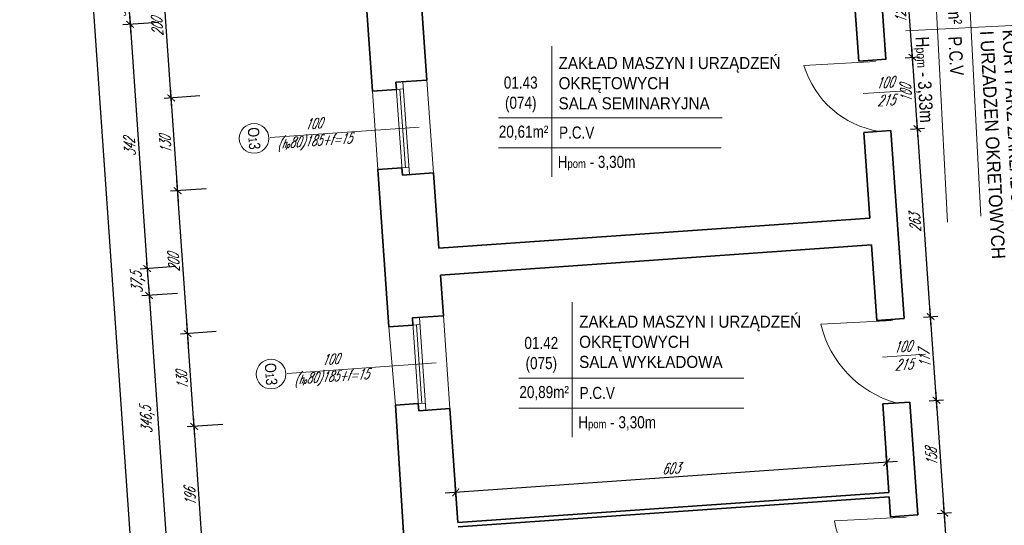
# Model space of a CAD drawing. Header units: millimetres. Extents: x 402 to 79005, y -7782 to 89952.
# Tile 204 of 256: x 21449 to 22823, y 38036 to 38742. Entities that reach past the tile are written whole.
import ezdxf

# ---------------------------------------------------------------- set-up
doc = ezdxf.new("R2010")
doc.units = ezdxf.units.MM
doc.header["$LTSCALE"] = 10
doc.layers.get('0').update_dxf_attribs({"lineweight": 0})
doc.layers.get('Defpoints').update_dxf_attribs({"color": 253})
for name, color, linetype, lineweight in [('01 parter - ściany', 253, 'Continuous', 35), ('03-01_okna', 253, 'Continuous', 15), ('03_drzwi', 253, 'Continuous', 15), ('04-1_widok', 253, 'Continuous', 5), ('05-01_wymiary', 253, 'Continuous', 5), ('05-03_opis', 253, 'Continuous', 5)]:
    doc.layers.add(name, color=color, linetype=linetype, lineweight=lineweight)
doc.styles.add('ariel', font='ARIAL.TTF', dxfattribs={"width": 0.8})
doc.styles.add('ariel_wym', font='simplex.shx', dxfattribs={"width": 0.65, "oblique": 25})
doc.dimstyles.new('ariel 50', dxfattribs={"dimtxt": 15, "dimasz": 10, "dimexe": 10, "dimexo": 0, "dimgap": 5, "dimtad": 1, "dimdec": 1, "dimrnd": 0.5, "dimtxsty": 'ariel_wym', "dimblk": 'ARCHTICK', "dimcen": 2.5, "dimdle": 15, "dimazin": 0, "dimtfac": 1, "dimtdec": 1, "dimtix": 1, "dimtmove": 0, "dimatfit": 3, "dimldrblk": 'DOT', "dimfxl": 0, "dimarcsym": 0})
doc.dimstyles.new('ariel 50 wnętrze', dxfattribs={"dimtxt": 15, "dimasz": 10, "dimexe": 10, "dimexo": 0, "dimgap": 5, "dimtad": 1, "dimdec": 1, "dimrnd": 0.5, "dimtxsty": 'ariel_wym', "dimblk": 'ARCHTICK', "dimcen": 2.5, "dimdle": 15, "dimazin": 0, "dimtfac": 1, "dimtdec": 1, "dimtix": 1, "dimtmove": 0, "dimatfit": 3, "dimldrblk": 'DOT', "dimfxl": 0, "dimarcsym": 0})

# ---------------------------------------------------------------- blocks, each defined once
blk = doc.blocks.new('_ArchTick')
at = {"color": 0, "linetype": 'ByBlock', "const_width": 0.15}
blk.add_lwpolyline([(-0.5, -0.5), (0.5, 0.5)], dxfattribs=at)
blk = doc.blocks.new('*D47')
at = {"layer": '05-01_wymiary', "color": 0, "lineweight": -2}
for p, q in [((21732, 38176.6), (21682.1, 38173.1)), ((21706.8, 37963.3), (21691, 38188.7)), ((21745.6, 37981), (21695.8, 37977.5))]:
    blk.add_line(p, q, dxfattribs=at)
at = {"layer": 'Defpoints', "color": 0}
for p in [(22049, 38198.7), (21692.1, 38173.8), (22062.7, 38003.2)]:
    blk.add_point(p, dxfattribs=at)
at = {"layer": '05-01_wymiary', "color": 0, "lineweight": -2, "xscale": 10, "yscale": 10, "zscale": 10}
for p, rotation in [((21692.1, 38173.8), 94.0000000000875), ((21705.7, 37978.2), 274.0000000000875)]:
    blk.add_blockref('_ArchTick', p, dxfattribs=dict(at, rotation=rotation))
at = {"layer": '05-01_wymiary', "color": 0, "insert": (21686.4, 38075.1), "char_height": 15, "attachment_point": 5, "rotation": 94, "style": 'ariel_wym'}
blk.add_mtext('196', dxfattribs=at)
blk = doc.blocks.new('_Dot')
at = {"color": 0, "linetype": 'ByBlock', "lineweight": -2}
blk.add_line((-0.5, 0), (-1, 0), dxfattribs=at)
at = {"color": 0, "linetype": 'ByBlock', "const_width": 0.5}
blk.add_lwpolyline([(-0.25, 0, 1), (0.25, 0, 1)], format="xyb", close=True, dxfattribs=at)
blk = doc.blocks.new('*D48')
at = {"layer": '05-01_wymiary', "color": 0, "lineweight": -2}
for p, q in [((21693.1, 38158.8), (21681.9, 38318.4)), ((21722.9, 38306.2), (21673, 38302.7)), ((21732, 38176.6), (21682.1, 38173.1))]:
    blk.add_line(p, q, dxfattribs=at)
at = {"layer": 'Defpoints', "color": 0}
for p in [(22039.9, 38328.4), (21683, 38303.4), (22049, 38198.7)]:
    blk.add_point(p, dxfattribs=at)
at = {"layer": '05-01_wymiary', "color": 0, "lineweight": -2, "xscale": 10, "yscale": 10, "zscale": 10}
for p, rotation in [((21683, 38303.4), 94.000000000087), ((21692.1, 38173.8), 274.000000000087)]:
    blk.add_blockref('_ArchTick', p, dxfattribs=dict(at, rotation=rotation))
at = {"layer": '05-01_wymiary', "color": 0, "insert": (21675.1, 38237.7), "char_height": 15, "attachment_point": 5, "rotation": 94, "style": 'ariel_wym'}
blk.add_mtext('130', dxfattribs=at)
blk = doc.blocks.new('*D49')
at = {"layer": '05-01_wymiary', "color": 0, "lineweight": -2}
for p, q in [((21708.9, 38505.7), (21659.1, 38502.3)), ((21684, 38288.5), (21668, 38517.9)), ((21722.9, 38306.2), (21673, 38302.7))]:
    blk.add_line(p, q, dxfattribs=at)
at = {"layer": 'Defpoints', "color": 0}
for p in [(22026, 38527.9), (21669, 38503), (22039.9, 38328.4)]:
    blk.add_point(p, dxfattribs=at)
at = {"layer": '05-01_wymiary', "color": 0, "lineweight": -2, "xscale": 10, "yscale": 10, "zscale": 10}
for p, rotation in [((21669, 38503), 94.0000000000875), ((21683, 38303.4), 274.0000000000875)]:
    blk.add_blockref('_ArchTick', p, dxfattribs=dict(at, rotation=rotation))
at = {"layer": '05-01_wymiary', "color": 0, "insert": (21663.5, 38402.3), "char_height": 15, "attachment_point": 5, "rotation": 94, "style": 'ariel_wym'}
blk.add_mtext('200', dxfattribs=at)
blk = doc.blocks.new('*D50')
at = {"layer": '05-01_wymiary', "color": 0, "lineweight": -2}
for p, q in [((21670.1, 38488), (21658.9, 38647.6)), ((21699.9, 38635.4), (21650, 38631.9)), ((21708.9, 38505.7), (21659.1, 38502.3))]:
    blk.add_line(p, q, dxfattribs=at)
at = {"layer": 'Defpoints', "color": 0}
for p in [(22016.9, 38657.6), (21660, 38632.6), (22026, 38527.9)]:
    blk.add_point(p, dxfattribs=at)
at = {"layer": '05-01_wymiary', "color": 0, "lineweight": -2, "xscale": 10, "yscale": 10, "zscale": 10}
for p, rotation in [((21660, 38632.6), 94.00000000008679), ((21669, 38503), 274.0000000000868)]:
    blk.add_blockref('_ArchTick', p, dxfattribs=dict(at, rotation=rotation))
at = {"layer": '05-01_wymiary', "color": 0, "insert": (21652, 38566.9), "char_height": 15, "attachment_point": 5, "rotation": 94, "style": 'ariel_wym'}
blk.add_mtext('130', dxfattribs=at)
blk = doc.blocks.new('*D51')
at = {"layer": '05-01_wymiary', "color": 0, "lineweight": -2}
for p, q in [((21661, 38617.7), (21645, 38847.1)), ((21685.9, 38834.9), (21636, 38831.5)), ((21699.9, 38635.4), (21650, 38631.9))]:
    blk.add_line(p, q, dxfattribs=at)
at = {"layer": 'Defpoints', "color": 0}
for p in [(22003, 38857.1), (21646, 38832.2), (22016.9, 38657.6)]:
    blk.add_point(p, dxfattribs=at)
at = {"layer": '05-01_wymiary', "color": 0, "lineweight": -2, "xscale": 10, "yscale": 10, "zscale": 10}
for p, rotation in [((21646, 38832.2), 94.0000000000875), ((21660, 38632.6), 274.0000000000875)]:
    blk.add_blockref('_ArchTick', p, dxfattribs=dict(at, rotation=rotation))
at = {"layer": '05-01_wymiary', "color": 0, "insert": (21640.5, 38731.5), "char_height": 15, "attachment_point": 5, "rotation": 94, "style": 'ariel_wym'}
blk.add_mtext('200', dxfattribs=at)
blk = doc.blocks.new('*D70')
at = {"layer": '05-01_wymiary', "color": 0, "lineweight": -2}
for p, q in [((21599, 38788.2), (21603.7, 38720.4)), ((21639.9, 38776), (21590, 38772.5)), ((21642.6, 38738.1), (21592.7, 38734.6))]:
    blk.add_line(p, q, dxfattribs=at)
at = {"layer": 'Defpoints', "color": 0}
for p in [(22006.8, 38801.7), (22009.5, 38763.8), (21602.7, 38735.3)]:
    blk.add_point(p, dxfattribs=at)
at = {"layer": '05-01_wymiary', "color": 0, "lineweight": -2, "xscale": 10, "yscale": 10, "zscale": 10}
for p, rotation in [((21600, 38773.2), 94.00000000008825), ((21602.7, 38735.3), 274.0000000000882)]:
    blk.add_blockref('_ArchTick', p, dxfattribs=dict(at, rotation=rotation))
at = {"layer": '05-01_wymiary', "color": 0, "insert": (21588.9, 38753.4), "char_height": 15, "attachment_point": 5, "rotation": 94, "style": 'ariel_wym'}
blk.add_mtext('38', dxfattribs=at)
blk = doc.blocks.new('*D71')
at = {"layer": '05-01_wymiary', "color": 0, "lineweight": -2}
for p, q in [((21601.6, 38750.3), (21627.6, 38379.3)), ((21642.6, 38738.1), (21592.7, 38734.6)), ((21666.4, 38397), (21616.5, 38393.6))]:
    blk.add_line(p, q, dxfattribs=at)
at = {"layer": 'Defpoints', "color": 0}
for p in [(22009.5, 38763.8), (22033.3, 38422.7), (21626.5, 38394.3)]:
    blk.add_point(p, dxfattribs=at)
at = {"layer": '05-01_wymiary', "color": 0, "lineweight": -2, "xscale": 10, "yscale": 10, "zscale": 10}
for p, rotation in [((21602.7, 38735.3), 94.0000000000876), ((21626.5, 38394.3), 274.0000000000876)]:
    blk.add_blockref('_ArchTick', p, dxfattribs=dict(at, rotation=rotation))
at = {"layer": '05-01_wymiary', "color": 0, "insert": (21602.1, 38563.9), "char_height": 15, "attachment_point": 5, "rotation": 94, "style": 'ariel_wym'}
blk.add_mtext('342', dxfattribs=at)
blk = doc.blocks.new('*D72')
at = {"layer": '05-01_wymiary', "color": 0, "lineweight": -2}
for p, q in [((21666.4, 38397), (21616.5, 38393.6)), ((21626.5, 38394.3), (21625.8, 38404.2)), ((21626.5, 38394.3), (21629.1, 38356.8)), ((21669, 38359.6), (21619.2, 38356.1)), ((21629.1, 38356.8), (21629.8, 38346.8))]:
    blk.add_line(p, q, dxfattribs=at)
at = {"layer": 'Defpoints', "color": 0}
for p in [(22033.3, 38422.7), (22036, 38385.3), (21629.1, 38356.8)]:
    blk.add_point(p, dxfattribs=at)
at = {"layer": '05-01_wymiary', "color": 0, "lineweight": -2, "xscale": 10, "yscale": 10, "zscale": 10}
for p, rotation in [((21626.5, 38394.3), 274.0000000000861), ((21629.1, 38356.8), 94.00000000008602)]:
    blk.add_blockref('_ArchTick', p, dxfattribs=dict(at, rotation=rotation))
at = {"layer": '05-01_wymiary', "color": 0, "insert": (21613.9, 38374.6), "char_height": 15, "attachment_point": 5, "rotation": 94, "style": 'ariel_wym'}
blk.add_mtext('37,5', dxfattribs=at)
blk = doc.blocks.new('*D73')
at = {"layer": '05-01_wymiary', "color": 0, "lineweight": -2}
for p, q in [((21628.1, 38371.8), (21654.3, 37996.2)), ((21669, 38359.6), (21619.2, 38356.1)), ((21693.2, 38014), (21643.3, 38010.5))]:
    blk.add_line(p, q, dxfattribs=at)
at = {"layer": 'Defpoints', "color": 0}
for p in [(22036, 38385.3), (22060.1, 38039.6), (21653.3, 38011.2)]:
    blk.add_point(p, dxfattribs=at)
at = {"layer": '05-01_wymiary', "color": 0, "lineweight": -2, "xscale": 10, "yscale": 10, "zscale": 10}
for p, rotation in [((21629.1, 38356.8), 94.00000000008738), ((21653.3, 38011.2), 274.0000000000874)]:
    blk.add_blockref('_ArchTick', p, dxfattribs=dict(at, rotation=rotation))
at = {"layer": '05-01_wymiary', "color": 0, "insert": (21627.3, 38183), "char_height": 15, "attachment_point": 5, "rotation": 94, "style": 'ariel_wym'}
blk.add_mtext('346,5', dxfattribs=at)
blk = doc.blocks.new('*D74')
at = {"layer": '05-01_wymiary', "color": 0, "lineweight": -2}
for p, q in [((21693.2, 38014), (21643.3, 38010.5)), ((21653.3, 38011.2), (21652.6, 38021.2)), ((21653.3, 38011.2), (21653.7, 38005.2)), ((21693.6, 38008), (21643.7, 38004.5)), ((21653.7, 38005.2), (21654.4, 37995.2))]:
    blk.add_line(p, q, dxfattribs=at)
at = {"layer": 'Defpoints', "color": 0}
for p in [(22060.1, 38039.6), (22060.5, 38033.7), (21653.7, 38005.2)]:
    blk.add_point(p, dxfattribs=at)
at = {"layer": '05-01_wymiary', "color": 0, "lineweight": -2, "xscale": 10, "yscale": 10, "zscale": 10}
for p, rotation in [((21653.3, 38011.2), 274.0000000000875), ((21653.7, 38005.2), 94.0000000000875)]:
    blk.add_blockref('_ArchTick', p, dxfattribs=dict(at, rotation=rotation))
at = {"layer": '05-01_wymiary', "color": 0, "insert": (21641, 38007.3), "char_height": 15, "attachment_point": 5, "rotation": 94, "style": 'ariel_wym'}
blk.add_mtext('6', dxfattribs=at)
blk = doc.blocks.new('*D84')
at = {"layer": '05-01_wymiary', "color": 0, "lineweight": -2}
for p, q in [((21457.5, 40095.1), (21766.7, 35673.2)), ((21498.4, 40082.9), (21448.5, 40079.4)), ((21805.5, 35691), (21755.6, 35687.5))]:
    blk.add_line(p, q, dxfattribs=at)
at = {"layer": 'Defpoints', "color": 0}
for p in [(21838.4, 40106.7), (22246.2, 35721.8), (21765.6, 35688.2)]:
    blk.add_point(p, dxfattribs=at)
at = {"layer": '05-01_wymiary', "color": 0, "lineweight": -2, "xscale": 10, "yscale": 10, "zscale": 10}
for p, rotation in [((21458.5, 40080.1), 94.00000000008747), ((21765.6, 35688.2), 274.0000000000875)]:
    blk.add_blockref('_ArchTick', p, dxfattribs=dict(at, rotation=rotation))
at = {"layer": '05-01_wymiary', "color": 0, "insert": (21598.2, 37883.2), "char_height": 15, "attachment_point": 5, "rotation": 94, "style": 'ariel_wym'}
blk.add_mtext('4402,5', dxfattribs=at)
blk = doc.blocks.new('*D459')
at = {"layer": '05-01_wymiary', "color": 0, "lineweight": -2}
for p, q in [((22747.3, 37935.8), (22738, 38067.8)), ((22729.1, 38052.1), (22749, 38053.5)), ((22736.2, 37950.1), (22756.2, 37951.5))]:
    blk.add_line(p, q, dxfattribs=at)
at = {"layer": 'Defpoints', "color": 0}
for p in [(22739.1, 38052.8), (22702, 38050.2), (22709.1, 37948.2)]:
    blk.add_point(p, dxfattribs=at)
at = {"layer": '05-01_wymiary', "color": 0, "lineweight": -2, "xscale": 10, "yscale": 10, "zscale": 10}
for p, rotation in [((22739.1, 38052.8), 94.0000000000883), ((22746.2, 37950.8), 274.0000000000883)]:
    blk.add_blockref('_ArchTick', p, dxfattribs=dict(at, rotation=rotation))
at = {"layer": '05-01_wymiary', "color": 0, "insert": (22728.7, 38000.8), "char_height": 15, "attachment_point": 5, "rotation": 94, "style": 'ariel_wym'}
blk.add_mtext('102,5', dxfattribs=at)
blk = doc.blocks.new('*D460')
at = {"layer": '05-01_wymiary', "color": 0, "lineweight": -2}
for p, q in [((22740.1, 38037.9), (22727, 38225.5)), ((22718.1, 38209.8), (22738, 38211.2)), ((22729.1, 38052.1), (22749, 38053.5))]:
    blk.add_line(p, q, dxfattribs=at)
at = {"layer": 'Defpoints', "color": 0}
for p in [(22690.9, 38207.9), (22728, 38210.5), (22702, 38050.2)]:
    blk.add_point(p, dxfattribs=at)
at = {"layer": '05-01_wymiary', "color": 0, "lineweight": -2, "xscale": 10, "yscale": 10, "zscale": 10}
for p, rotation in [((22728, 38210.5), 94.00000000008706), ((22739.1, 38052.8), 274.000000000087)]:
    blk.add_blockref('_ArchTick', p, dxfattribs=dict(at, rotation=rotation))
at = {"layer": '05-01_wymiary', "color": 0, "insert": (22721.1, 38130.8), "char_height": 15, "attachment_point": 5, "rotation": 94, "style": 'ariel_wym'}
blk.add_mtext('158', dxfattribs=at)
blk = doc.blocks.new('*D461')
at = {"layer": '05-01_wymiary', "color": 0, "lineweight": -2}
for p, q in [((22729.1, 38195.6), (22718.8, 38342.2)), ((22709.9, 38326.6), (22729.9, 38328)), ((22718.1, 38209.8), (22738, 38211.2))]:
    blk.add_line(p, q, dxfattribs=at)
at = {"layer": 'Defpoints', "color": 0}
for p in [(22719.9, 38327.3), (22682.8, 38324.7), (22690.9, 38207.9)]:
    blk.add_point(p, dxfattribs=at)
at = {"layer": '05-01_wymiary', "color": 0, "lineweight": -2, "xscale": 10, "yscale": 10, "zscale": 10}
for p, rotation in [((22719.9, 38327.3), 94.00000000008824), ((22728, 38210.5), 274.0000000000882)]:
    blk.add_blockref('_ArchTick', p, dxfattribs=dict(at, rotation=rotation))
at = {"layer": '05-01_wymiary', "color": 0, "insert": (22711.5, 38268), "char_height": 15, "attachment_point": 5, "rotation": 94, "style": 'ariel_wym'}
blk.add_mtext('117', dxfattribs=at)
blk = doc.blocks.new('*D462')
at = {"layer": '05-01_wymiary', "color": 0, "lineweight": -2}
for p, q in [((22720.9, 38312.3), (22700.5, 38604.6)), ((22691.6, 38588.9), (22711.5, 38590.3)), ((22709.9, 38326.6), (22729.9, 38328))]:
    blk.add_line(p, q, dxfattribs=at)
at = {"layer": 'Defpoints', "color": 0}
for p in [(22701.5, 38589.6), (22664.4, 38587), (22682.8, 38324.7)]:
    blk.add_point(p, dxfattribs=at)
at = {"layer": '05-01_wymiary', "color": 0, "lineweight": -2, "xscale": 10, "yscale": 10, "zscale": 10}
for p, rotation in [((22701.5, 38589.6), 94.00000000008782), ((22719.9, 38327.3), 274.0000000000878)]:
    blk.add_blockref('_ArchTick', p, dxfattribs=dict(at, rotation=rotation))
at = {"layer": '05-01_wymiary', "color": 0, "insert": (22698.2, 38457.6), "char_height": 15, "attachment_point": 5, "rotation": 94, "style": 'ariel_wym'}
blk.add_mtext('263', dxfattribs=at)
blk = doc.blocks.new('*D463')
at = {"layer": '05-01_wymiary', "color": 0, "lineweight": -2}
for p, q in [((22702.6, 38574.7), (22693.5, 38704.3)), ((22684.6, 38688.7), (22704.5, 38690.1)), ((22691.6, 38588.9), (22711.5, 38590.3))]:
    blk.add_line(p, q, dxfattribs=at)
at = {"layer": 'Defpoints', "color": 0}
for p in [(22657.4, 38686.8), (22694.6, 38689.4), (22664.4, 38587)]:
    blk.add_point(p, dxfattribs=at)
at = {"layer": '05-01_wymiary', "color": 0, "lineweight": -2, "xscale": 10, "yscale": 10, "zscale": 10}
for p, rotation in [((22694.6, 38689.4), 94.00000000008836), ((22701.5, 38589.6), 274.0000000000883)]:
    blk.add_blockref('_ArchTick', p, dxfattribs=dict(at, rotation=rotation))
at = {"layer": '05-01_wymiary', "color": 0, "insert": (22685.6, 38638.6), "char_height": 15, "attachment_point": 5, "rotation": 94, "style": 'ariel_wym'}
blk.add_mtext('100', dxfattribs=at)
blk = doc.blocks.new('*D464')
at = {"layer": '05-01_wymiary', "color": 0, "lineweight": -2}
for p, q in [((22695.6, 38674.4), (22685, 38826)), ((22676.1, 38810.4), (22696, 38811.8)), ((22684.6, 38688.7), (22704.5, 38690.1))]:
    blk.add_line(p, q, dxfattribs=at)
at = {"layer": 'Defpoints', "color": 0}
for p in [(22661.9, 38809.4), (22686.1, 38811.1), (22657.4, 38686.8)]:
    blk.add_point(p, dxfattribs=at)
at = {"layer": '05-01_wymiary', "color": 0, "lineweight": -2, "xscale": 10, "yscale": 10, "zscale": 10}
for p, rotation in [((22686.1, 38811.1), 94.00000000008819), ((22694.6, 38689.4), 274.0000000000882)]:
    blk.add_blockref('_ArchTick', p, dxfattribs=dict(at, rotation=rotation))
at = {"layer": '05-01_wymiary', "color": 0, "insert": (22677.8, 38749.3), "char_height": 15, "attachment_point": 5, "rotation": 94, "style": 'ariel_wym'}
blk.add_mtext('122', dxfattribs=at)
blk = doc.blocks.new('*D576')
at = {"layer": '05-01_wymiary', "color": 0, "lineweight": -2}
for p, q in [((22673.7, 38124.9), (22042.2, 38080.8)), ((22659.4, 38113.9), (22658, 38133.9)), ((22057.9, 38071.9), (22056.5, 38091.8))]:
    blk.add_line(p, q, dxfattribs=at)
at = {"layer": 'Defpoints', "color": 0}
for p in [(22057.2, 38081.8), (22661.7, 38081.7), (22060.1, 38039.6)]:
    blk.add_point(p, dxfattribs=at)
at = {"layer": '05-01_wymiary', "color": 0, "lineweight": -2, "xscale": 10, "yscale": 10, "zscale": 10}
for p, rotation in [((22658.7, 38123.9), 3.999999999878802), ((22057.2, 38081.8), 183.9999999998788)]:
    blk.add_blockref('_ArchTick', p, dxfattribs=dict(at, rotation=rotation))
at = {"layer": '05-01_wymiary', "color": 0, "insert": (22357.1, 38115.3), "char_height": 15, "attachment_point": 5, "rotation": 4, "style": 'ariel_wym'}
blk.add_mtext('603', dxfattribs=at)

msp = doc.modelspace()

# ---------------------------------------------------------------- linework, layer by layer
at = {"layer": '01 parter - ściany'}
for p, q in [((21940.804, 38642.253), (21925.458, 38861.717)), ((22657.444, 38686.775), (22648.934, 38808.477)), ((22619.537, 38684.124), (22611.026, 38805.827)), ((22016.919, 38657.6), (22009.495, 38763.764)), ((22658.068, 38686.818), (22619.537, 38684.124)), ((22016.919, 38657.6), (21973.521, 38654.565)), ((21974.219, 38644.589), (21940.804, 38642.253)), ((21973.521, 38654.565), (21974.219, 38644.589)), ((22664.42, 38587.018), (22626.512, 38584.368)), ((22634.875, 38464.768), (22626.512, 38584.368)), ((22682.766, 38324.659), (22664.42, 38587.018)), ((21981.892, 38534.857), (21948.477, 38532.521)), ((21982.59, 38524.882), (21981.892, 38534.857)), ((21963.824, 38313.057), (21948.477, 38532.521)), ((22025.987, 38527.916), (21982.59, 38524.882)), ((22033.344, 38422.705), (22025.987, 38527.916)), ((22033.344, 38422.705), (22634.875, 38464.768)), ((22035.962, 38385.265), (22637.494, 38427.328)), ((22644.858, 38322.008), (22637.494, 38427.328)), ((22039.939, 38328.403), (22035.962, 38385.265)), ((22039.939, 38328.403), (21996.541, 38325.369)), ((21997.239, 38315.393), (21963.824, 38313.057)), ((21996.541, 38325.369), (21997.239, 38315.393)), ((22682.766, 38324.659), (22644.858, 38322.008)), ((22004.912, 38205.661), (21972.892, 38203.422)), ((21986.564, 37987.851), (21973.241, 38203.446)), ((22005.609, 38195.685), (22004.912, 38205.661)), ((22690.927, 38207.944), (22653.02, 38205.293)), ((22661.662, 38081.704), (22653.02, 38205.293)), ((22701.955, 38050.238), (22690.927, 38207.944)), ((22049.007, 38198.72), (22005.609, 38195.685)), ((22060.131, 38039.64), (22049.007, 38198.72)), ((22060.131, 38039.64), (22661.662, 38081.704)), ((22060.549, 38033.655), (22662.081, 38075.718)), ((22664.048, 38047.587), (22662.081, 38075.718)), ((22701.955, 38050.238), (22664.048, 38047.587))]:
    msp.add_line(p, q, dxfattribs=at)
at = {"layer": '03-01_okna', "linetype": 'Continuous', "lineweight": 0}
for p, q in [((21982.59, 38524.882), (21973.521, 38654.565)), ((21984.195, 38645.287), (21974.219, 38644.589)), ((21986.88, 38535.206), (21979.207, 38644.938)), ((21992.565, 38525.579), (21983.497, 38655.262)), ((21948.477, 38532.521), (21940.804, 38642.253)), ((21991.868, 38535.555), (21981.892, 38534.857)), ((22005.609, 38195.685), (21996.541, 38325.369)), ((22007.214, 38316.091), (21997.239, 38315.393)), ((22009.9, 38206.01), (22002.226, 38315.742)), ((22015.585, 38196.383), (22006.517, 38326.066)), ((21972.892, 38203.422), (21963.824, 38313.057)), ((22014.887, 38206.359), (22004.912, 38205.661))]:
    msp.add_line(p, q, dxfattribs=at)
at = {"layer": '03_drzwi'}
for p, q in [((22543.078, 38677.74), (22642.92, 38683.369)), ((22625.959, 38638.572), (22685.395, 38642.728)), ((22566.695, 38316.535), (22666.565, 38321.638)), ((22652.716, 38270.601), (22712.672, 38274.794)), ((22585.884, 38042.113), (22685.754, 38047.217))]:
    msp.add_line(p, q, dxfattribs=at)
for centre, radius, start, end in [((22669.03, 38715.706), 131.549, 196.774234, 260.760289), ((22713.449, 38351.72), 150.913, 193.482752, 254.048078), ((22694.81, 38056.654), 109.892, 187.603405, 267.563165)]:
    msp.add_arc(centre, radius, start, end, dxfattribs=at)
at = {"layer": '04-1_widok'}
for p, q in [((22016.919, 38657.6), (22025.987, 38527.916)), ((22039.939, 38328.403), (22049.007, 38198.72))]:
    msp.add_line(p, q, dxfattribs=at)
at = {"layer": '05-03_opis'}
for p, q in [((22724.282, 38824.819), (22743.66, 38459)), ((22770.756, 38833.099), (22790.134, 38467.28)), ((22851.959, 38734.64), (22684.837, 38726.494)), ((22191.012, 38704.868), (22191.012, 38522.604)), ((22116.625, 38604.753), (22428.807, 38604.753)), ((22116.625, 38562.736), (22427.39, 38562.736)), ((22219.729, 38347.441), (22219.729, 38159.003)), ((22145.342, 38241.152), (22459.356, 38241.152)), ((22145.342, 38199.135), (22459.356, 38199.135))]:
    msp.add_line(p, q, dxfattribs=at)
at = {"layer": '05-03_opis', "lineweight": 0}
for p, q in [((22006.145, 38591.687), (21798.252, 38577.15)), ((22029.862, 38262.54), (21821.969, 38248.003))]:
    msp.add_line(p, q, dxfattribs=at)
for centre in [(21775.583, 38576.066), (21799.3, 38246.919)]:
    msp.add_circle(centre, 20.689, dxfattribs=at)

# ---------------------------------------------------------------- texts
at = {"layer": '03_drzwi', "char_height": 15, "width": 160.59049, "attachment_point": 1, "rotation": 4, "style": 'ariel_wym'}
for insert in [(22642.738, 38660.884), (22667.446, 38291.968)]:
    msp.add_mtext('100\\P215', dxfattribs=dict(at, insert=insert))
at = {"layer": '05-03_opis', "rotation": 273, "style": 'ariel'}
for s, insert, char_height, width, attachment_point in [('{\\fArial|b0|i0|c238|p34;33,66m²}', (22750.591, 38773.603), 18.73872, 87.1301, 5), ('\\W0.9;{\\fArial|b0|i0|c238|p34;KORYTARZ }ZAKLADU MASZYN \\PI URZADZEN OKRETOWYCH', (22813.673, 38727.362), 18.73872, 375.0449, 4), ('{\\fArial|b0|i0|c238|p34; H\\H0.7x;pom\\H1.429x; - 3,33m}', (22706.024, 38724.039), 18.73872, 258.2312, 4), ('P.C.V', (22753.722, 38718.656), 18.7387, 258.2312, 4)]:
    msp.add_mtext(s, dxfattribs=dict(at, insert=insert, char_height=char_height, width=width, attachment_point=attachment_point))
at = {"layer": '05-03_opis', "style": 'ariel'}
for s, insert, char_height, width, attachment_point in [('\\W0.9;{\\fArial|b0|i0|c238|p34;ZAKŁAD MASZYN I URZĄDZEŃ OKRĘTOWYCH \\PSALA SEMINARYJNA}', (22200.644, 38653.08), 16.86485, 337.5404, 4), ('{\\fArial|b0|i0|c238|p34;01.43\\P(074)}', (22147.846, 38637.443), 16.86485, 78.4171, 5), ('{\\fArial|b0|i0|c238|p34;20,61m²}', (22151.804, 38583.942), 16.86485, 78.4171, 5), ('P.C.V', (22201.336, 38584.141), 16.8648, 232.4081, 4), ('{\\fArial|b0|i0|c238|p34; H\\H0.7x;pom\\H1.429x; - 3,30m}', (22194.227, 38541.529), 16.86485, 232.4081, 4), ('\\W0.9;{\\fArial|b0|i0|c238|p34;ZAKŁAD MASZYN I URZĄDZEŃ OKRĘTOWYCH \\PSALA WYKŁADOWA}', (22229.361, 38291.913), 16.86485, 337.5404, 4), ('{\\fArial|b0|i0|c238|p34;01.42\\P(075)}', (22176.563, 38273.843), 16.86485, 78.4171, 5), ('{\\fArial|b0|i0|c238|p34;20,89m²}', (22180.521, 38220.342), 16.86485, 78.4171, 5), ('P.C.V', (22230.053, 38220.54), 16.8648, 232.4081, 4), ('{\\fArial|b0|i0|c238|p34; H\\H0.7x;pom\\H1.429x; - 3,30m}', (22222.944, 38177.928), 16.86485, 232.4081, 4)]:
    msp.add_mtext(s, dxfattribs=dict(at, insert=insert, char_height=char_height, width=width, attachment_point=attachment_point))
at = {"layer": '05-03_opis', "lineweight": 0, "attachment_point": 5}
for s, insert, char_height, width, rotation, style in [('100\\P({\\H0.8333x;h\\H0.6x;p}80)185+f=15', (21859.396, 38582.499), 14.4, 62.66128, 4, 'ariel_wym'), ('O{\\H0.7576x;1}3', (21775.583, 38576.066), 15.84, 75.19353, 274, 'ariel'), ('100\\P({\\H0.8333x;h\\H0.6x;p}80)185+f=15', (21883.113, 38253.352), 14.4, 62.66128, 4, 'ariel_wym'), ('O{\\H0.7576x;1}3', (21799.3, 38246.919), 15.84, 75.19353, 274, 'ariel')]:
    msp.add_mtext(s, dxfattribs=dict(at, insert=insert, char_height=char_height, width=width, rotation=rotation, style=style))

# ---------------------------------------------------------------- dimensions: what is measured, and where the dimension line sits
at = {"layer": '05-01_wymiary'}
for base, p1, p2, angle, dimstyle, picture, middle in [((21765.622, 35688.18), (21838.402, 40106.677), (22246.181, 35721.784), 94, 'ariel 50', '*D84', (21598.171, 37883.175)), ((22057.181, 38081.829), (22661.662, 38081.704), (22060.131, 38039.64), 4, 'ariel 50 wnętrze', '*D576', (22357.074, 38115.33))]:
    dim = msp.add_linear_dim(base=base, p1=p1, p2=p2, angle=angle, dimstyle=dimstyle, dxfattribs=at)
    dim.commit()
    dim.dimension.update_dxf_attribs({"geometry": picture, "text_midpoint": middle})
for base, p1, p2, dimstyle, picture, middle in [((21646.018, 38832.152), (22016.919, 38657.6), (22002.968, 38857.112), 'ariel 50', '*D51', (21640.525, 38731.524)), ((22686.052, 38811.073), (22657.444, 38686.775), (22661.902, 38809.384), 'ariel 50 wnętrze', '*D464', (22677.837, 38749.35)), ((21602.668, 38735.315), (22006.844, 38801.671), (22009.495, 38763.764), 'ariel 50', '*D70', (21588.873, 38753.397)), ((21626.517, 38394.257), (22009.495, 38763.764), (22033.344, 38422.705), 'ariel 50', '*D71', (21602.123, 38563.914)), ((22694.562, 38689.37), (22664.42, 38587.018), (22657.444, 38686.775), 'ariel 50 wnętrze', '*D463', (22685.58, 38638.62)), ((21659.97, 38632.639), (22025.987, 38527.916), (22016.919, 38657.6), 'ariel 50', '*D50', (21652.034, 38566.926)), ((22701.537, 38589.614), (22682.766, 38324.659), (22664.42, 38587.018), 'ariel 50 wnętrze', '*D462', (22698.241, 38457.562)), ((21669.038, 38502.956), (22039.939, 38328.403), (22025.987, 38527.916), 'ariel 50', '*D49', (21663.544, 38402.328)), ((21629.135, 38356.816), (22033.344, 38422.705), (22035.962, 38385.265), 'ariel 50', '*D72', (21613.931, 38374.565)), ((21653.303, 38011.192), (22035.962, 38385.265), (22060.131, 38039.64), 'ariel 50', '*D73', (21627.325, 38183.033)), ((22719.883, 38327.254), (22690.927, 38207.944), (22682.766, 38324.659), 'ariel 50 wnętrze', '*D461', (22711.495, 38268.025)), ((21682.989, 38303.443), (22049.007, 38198.72), (22039.939, 38328.403), 'ariel 50', '*D48', (21675.054, 38237.729)), ((22728.045, 38210.539), (22701.955, 38050.238), (22690.927, 38207.944), 'ariel 50 wnętrze', '*D460', (22721.089, 38130.814)), ((21692.058, 38173.76), (22062.679, 38003.198), (22049.007, 38198.72), 'ariel 50', '*D47', (21686.424, 38075.127)), ((22739.073, 38052.833), (22709.091, 37948.187), (22701.955, 38050.238), 'ariel 50 wnętrze', '*D459', (22728.746, 38000.836)), ((21653.722, 38005.207), (22060.131, 38039.64), (22060.549, 38033.655), 'ariel 50', '*D74', (21641.043, 38007.328))]:
    dim = msp.add_linear_dim(base=base, p1=p1, p2=p2, angle=94, dimstyle=dimstyle, override={"dimtmove": 1}, dxfattribs=at)
    dim.commit()
    dim.dimension.update_dxf_attribs({"geometry": picture, "text_midpoint": middle})

doc.saveas('drawing.dxf')
